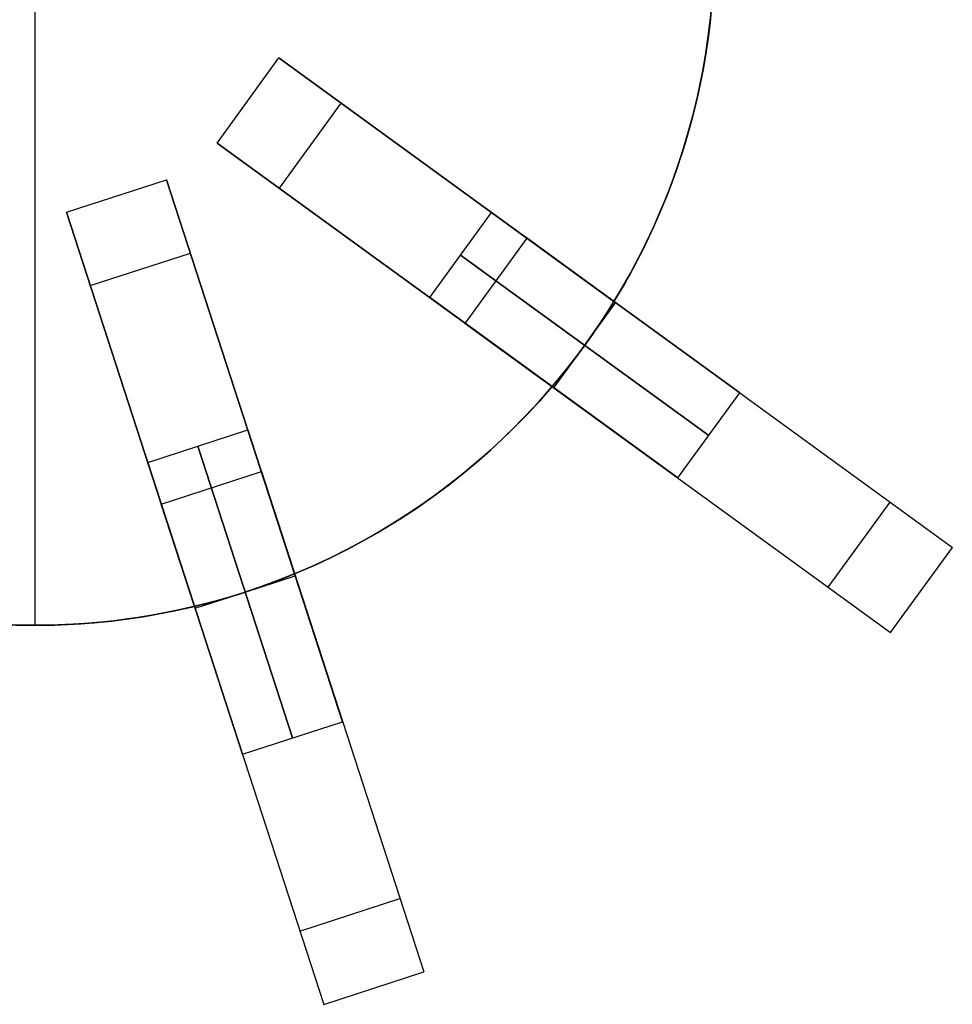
# Model space of a CAD drawing. Header units: centimetres. Extents: x 133.6 to 158.6, y -12.1 to 12.1.
# Tile 6 of 10: x 145.9 to 156.5, y -12.1 to -0.8. Entities that reach past the tile are written whole.
import ezdxf

# ---------------------------------------------------------------- set-up
doc = ezdxf.new("R2010")
doc.units = ezdxf.units.CM
doc.layers.add('Capa 04', color=7, linetype='Continuous')

msp = doc.modelspace()

# ---------------------------------------------------------------- linework, layer by layer
at = {"layer": 'Capa 04'}
for points in [[(146.074, -7.75), (146.074, 7.75)], [(146.074, -7.75), (146.074, 7.75)], [(146.074, -7.75), (146.074, 7.75)], [(146.074, -7.75), (146.074, 7.75)], [(152.678, -4.056), (152.801, -3.85), (152.916, -3.641), (153.025, -3.429), (153.126, -3.215), (153.22, -2.999), (153.308, -2.782), (153.388, -2.564), (153.461, -2.345), (153.527, -2.125), (153.586, -1.906), (153.639, -1.686), (153.684, -1.467), (153.723, -1.248), (153.755, -1.031), (153.781, -0.815), (153.801, -0.6)], [(152.678, -4.056), (152.801, -3.85), (152.916, -3.641), (153.025, -3.429), (153.126, -3.215), (153.22, -2.999), (153.308, -2.782), (153.388, -2.564), (153.461, -2.345), (153.527, -2.125), (153.586, -1.906), (153.639, -1.686), (153.684, -1.467), (153.723, -1.248), (153.755, -1.031), (153.781, -0.815), (153.801, -0.6)], [(153.801, -0.6), (153.781, -0.815), (153.755, -1.031), (153.723, -1.248), (153.684, -1.467), (153.639, -1.686), (153.586, -1.906), (153.527, -2.125), (153.461, -2.345), (153.388, -2.564), (153.308, -2.782), (153.22, -2.999), (153.126, -3.215), (153.025, -3.429), (152.916, -3.641), (152.801, -3.85), (152.678, -4.056)], [(153.801, -0.6), (153.781, -0.815), (153.755, -1.031), (153.723, -1.248), (153.684, -1.467), (153.639, -1.686), (153.586, -1.906), (153.527, -2.125), (153.461, -2.345), (153.388, -2.564), (153.308, -2.782), (153.22, -2.999), (153.126, -3.215), (153.025, -3.429), (152.916, -3.641), (152.801, -3.85), (152.678, -4.056)], [(153.793, -0.696), (153.775, -0.874), (153.753, -1.052), (153.726, -1.231), (153.695, -1.41), (153.659, -1.59), (153.619, -1.771), (153.575, -1.952), (153.525, -2.132), (153.471, -2.313), (153.412, -2.494), (153.349, -2.673), (153.28, -2.853), (153.207, -3.031), (153.129, -3.209), (153.046, -3.385), (152.959, -3.56), (152.866, -3.733), (152.769, -3.904), (152.667, -4.074), (152.561, -4.241), (152.45, -4.406), (152.335, -4.568), (152.215, -4.728), (152.091, -4.885), (151.963, -5.039), (151.831, -5.189), (151.694, -5.336), (151.554, -5.48), (151.411, -5.62), (151.264, -5.756), (151.113, -5.889), (150.959, -6.017), (150.802, -6.141), (150.643, -6.26), (150.48, -6.376), (150.315, -6.487), (150.148, -6.593), (149.979, -6.695), (149.807, -6.792), (149.634, -6.884), (149.459, -6.972), (149.283, -7.055), (149.106, -7.133), (148.927, -7.206), (148.748, -7.274), (148.568, -7.338), (148.388, -7.397), (148.207, -7.451), (148.026, -7.5), (147.845, -7.545), (147.665, -7.585), (147.485, -7.621), (147.305, -7.652), (147.126, -7.678), (146.948, -7.701), (146.771, -7.719), (146.595, -7.733), (146.42, -7.742), (146.246, -7.748), (146.074, -7.75), (145.902, -7.748), (145.729, -7.742)], [(145.729, -7.742), (145.902, -7.748), (146.074, -7.75), (146.246, -7.748), (146.42, -7.742), (146.595, -7.733), (146.771, -7.719), (146.948, -7.701), (147.126, -7.678), (147.305, -7.652), (147.485, -7.621), (147.665, -7.585), (147.845, -7.545), (148.026, -7.5), (148.207, -7.451), (148.388, -7.397), (148.568, -7.338), (148.748, -7.274), (148.927, -7.206), (149.106, -7.133), (149.283, -7.055), (149.459, -6.972), (149.634, -6.884), (149.807, -6.792), (149.979, -6.695), (150.148, -6.593), (150.315, -6.487), (150.48, -6.376), (150.643, -6.26), (150.802, -6.141), (150.959, -6.017), (151.113, -5.889), (151.264, -5.756), (151.411, -5.62), (151.554, -5.48), (151.694, -5.336), (151.831, -5.189), (151.963, -5.039), (152.091, -4.885), (152.215, -4.728), (152.335, -4.568), (152.45, -4.406), (152.561, -4.241), (152.667, -4.074), (152.769, -3.904), (152.866, -3.733), (152.959, -3.56), (153.046, -3.385), (153.129, -3.209), (153.207, -3.031), (153.28, -2.853), (153.349, -2.673), (153.412, -2.494), (153.471, -2.313), (153.525, -2.132), (153.575, -1.952), (153.619, -1.771), (153.659, -1.59), (153.695, -1.41), (153.726, -1.231), (153.753, -1.052), (153.775, -0.874), (153.793, -0.696)], [(148.149, -2.249), (148.854, -1.278)], [(148.149, -2.249), (148.854, -1.278)], [(148.149, -2.249), (148.854, -1.278)], [(148.149, -2.249), (148.854, -1.278)], [(148.149, -2.249), (148.854, -1.278)], [(148.149, -2.249), (148.854, -1.278)], [(148.854, -1.278), (152.678, -4.056)], [(152.678, -4.056), (148.854, -1.278)], [(148.86, -2.765), (149.565, -1.794)], [(148.86, -2.765), (149.565, -1.794)], [(148.149, -2.249), (151.973, -5.027)], [(151.973, -5.027), (148.149, -2.249)], [(146.431, -3.039), (147.572, -2.668)], [(146.431, -3.039), (147.572, -2.668)], [(146.431, -3.039), (147.572, -2.668)], [(146.431, -3.039), (147.572, -2.668)], [(146.431, -3.039), (147.572, -2.668)], [(146.431, -3.039), (147.572, -2.668)], [(147.572, -2.668), (149.033, -7.163)], [(149.033, -7.163), (147.572, -2.668)], [(146.431, -3.039), (147.891, -7.534)], [(147.891, -7.534), (146.431, -3.039)], [(150.576, -4.012), (151.281, -3.041)], [(150.576, -4.012), (151.281, -3.041)], [(151.281, -3.041), (154.113, -5.099)], [(154.113, -5.099), (151.281, -3.041)], [(150.98, -4.306), (151.686, -3.335)], [(150.98, -4.306), (151.686, -3.335)], [(150.98, -4.306), (151.686, -3.335)], [(151.686, -3.335), (152.678, -4.056)], [(152.678, -4.056), (151.686, -3.335)], [(151.686, -3.335), (156.54, -6.862)], [(146.702, -3.874), (147.844, -3.503)], [(146.702, -3.874), (147.844, -3.503)], [(150.928, -3.527), (153.76, -5.584)], [(153.76, -5.584), (150.928, -3.527)], [(150.576, -4.012), (153.407, -6.069)], [(153.407, -6.069), (150.576, -4.012)], [(151.992, -5.041), (152.697, -4.07)], [(151.992, -5.041), (152.697, -4.07)], [(151.992, -5.041), (152.697, -4.07)], [(151.992, -5.041), (152.697, -4.07)], [(152.678, -4.056), (152.599, -4.183), (152.516, -4.309), (152.432, -4.433), (152.344, -4.555)], [(152.678, -4.056), (152.599, -4.183), (152.516, -4.309), (152.432, -4.433), (152.344, -4.555)], [(152.344, -4.555), (152.432, -4.433), (152.516, -4.309), (152.599, -4.183), (152.678, -4.056)], [(152.344, -4.555), (152.432, -4.433), (152.516, -4.309), (152.599, -4.183), (152.678, -4.056)], [(152.344, -4.555), (152.697, -4.07)], [(152.344, -4.555), (152.697, -4.07)], [(152.344, -4.555), (152.697, -4.07)], [(152.344, -4.555), (152.697, -4.07)], [(152.697, -4.07), (152.678, -4.056)], [(152.697, -4.07), (152.678, -4.056)], [(152.678, -4.056), (152.697, -4.07)], [(152.678, -4.056), (152.697, -4.07)], [(150.98, -4.306), (151.973, -5.027)], [(151.973, -5.027), (150.98, -4.306)], [(150.98, -4.306), (155.834, -7.833)], [(152.344, -4.555), (152.255, -4.676), (152.163, -4.795), (152.069, -4.912), (151.973, -5.027)], [(152.344, -4.555), (152.255, -4.676), (152.163, -4.795), (152.069, -4.912), (151.973, -5.027)], [(151.973, -5.027), (152.069, -4.912), (152.163, -4.795), (152.255, -4.676), (152.344, -4.555)], [(151.973, -5.027), (152.069, -4.912), (152.163, -4.795), (152.255, -4.676), (152.344, -4.555)], [(151.992, -5.041), (152.344, -4.555)], [(151.992, -5.041), (152.344, -4.555)], [(151.992, -5.041), (152.344, -4.555)], [(151.992, -5.041), (152.344, -4.555)], [(149.033, -7.163), (149.238, -7.075), (149.442, -6.98), (149.644, -6.879), (149.844, -6.772), (150.041, -6.658), (150.236, -6.538), (150.427, -6.412), (150.616, -6.28), (150.801, -6.142), (150.982, -5.999), (151.158, -5.849), (151.331, -5.695), (151.499, -5.535), (151.662, -5.37), (151.82, -5.201), (151.973, -5.027)], [(149.033, -7.163), (149.238, -7.075), (149.442, -6.98), (149.644, -6.879), (149.844, -6.772), (150.041, -6.658), (150.236, -6.538), (150.427, -6.412), (150.616, -6.28), (150.801, -6.142), (150.982, -5.999), (151.158, -5.849), (151.331, -5.695), (151.499, -5.535), (151.662, -5.37), (151.82, -5.201), (151.973, -5.027)], [(151.973, -5.027), (151.82, -5.201), (151.662, -5.37), (151.499, -5.535), (151.331, -5.695), (151.158, -5.849), (150.982, -5.999), (150.801, -6.142), (150.616, -6.28), (150.427, -6.412), (150.236, -6.538), (150.041, -6.658), (149.844, -6.772), (149.644, -6.879), (149.442, -6.98), (149.238, -7.075), (149.033, -7.163)], [(151.973, -5.027), (151.82, -5.201), (151.662, -5.37), (151.499, -5.535), (151.331, -5.695), (151.158, -5.849), (150.982, -5.999), (150.801, -6.142), (150.616, -6.28), (150.427, -6.412), (150.236, -6.538), (150.041, -6.658), (149.844, -6.772), (149.644, -6.879), (149.442, -6.98), (149.238, -7.075), (149.033, -7.163)], [(151.992, -5.041), (151.973, -5.027)], [(151.992, -5.041), (151.973, -5.027)], [(151.973, -5.027), (151.992, -5.041)], [(151.973, -5.027), (151.992, -5.041)], [(153.407, -6.069), (154.113, -5.099)], [(153.407, -6.069), (154.113, -5.099)], [(147.358, -5.892), (148.499, -5.521)], [(147.358, -5.892), (148.499, -5.521)], [(148.499, -5.521), (149.581, -8.85)], [(149.581, -8.85), (148.499, -5.521)], [(147.928, -5.706), (149.01, -9.035)], [(149.01, -9.035), (147.928, -5.706)], [(147.358, -5.892), (148.439, -9.22)], [(148.439, -9.22), (147.358, -5.892)], [(147.512, -6.367), (148.654, -5.996)], [(147.512, -6.367), (148.654, -5.996)], [(147.512, -6.367), (148.654, -5.996)], [(148.654, -5.996), (149.033, -7.163)], [(149.033, -7.163), (148.654, -5.996)], [(148.654, -5.996), (150.508, -11.703)], [(147.512, -6.367), (147.891, -7.534)], [(147.891, -7.534), (147.512, -6.367)], [(147.512, -6.367), (149.366, -12.074)], [(155.124, -7.316), (155.829, -6.345)], [(155.124, -7.316), (155.829, -6.345)], [(155.834, -7.833), (156.54, -6.862)], [(155.834, -7.833), (156.54, -6.862)], [(155.834, -7.833), (156.54, -6.862)], [(147.899, -7.556), (149.04, -7.185)], [(147.899, -7.556), (149.04, -7.185)], [(147.899, -7.556), (149.04, -7.185)], [(147.899, -7.556), (149.04, -7.185)], [(149.033, -7.163), (148.892, -7.219), (148.752, -7.273), (148.611, -7.323), (148.469, -7.371)], [(149.033, -7.163), (148.892, -7.219), (148.752, -7.273), (148.611, -7.323), (148.469, -7.371)], [(148.469, -7.371), (148.611, -7.323), (148.752, -7.273), (148.892, -7.219), (149.033, -7.163)], [(148.469, -7.371), (148.611, -7.323), (148.752, -7.273), (148.892, -7.219), (149.033, -7.163)], [(148.469, -7.371), (149.04, -7.185)], [(148.469, -7.371), (149.04, -7.185)], [(148.469, -7.371), (149.04, -7.185)], [(148.469, -7.371), (149.04, -7.185)], [(149.04, -7.185), (149.033, -7.163)], [(149.04, -7.185), (149.033, -7.163)], [(149.033, -7.163), (149.04, -7.185)], [(149.033, -7.163), (149.04, -7.185)], [(148.469, -7.371), (148.325, -7.416), (148.18, -7.458), (148.036, -7.498), (147.891, -7.534)], [(148.469, -7.371), (148.325, -7.416), (148.18, -7.458), (148.036, -7.498), (147.891, -7.534)], [(147.891, -7.534), (148.036, -7.498), (148.18, -7.458), (148.325, -7.416), (148.469, -7.371)], [(147.891, -7.534), (148.036, -7.498), (148.18, -7.458), (148.325, -7.416), (148.469, -7.371)], [(147.899, -7.556), (148.469, -7.371)], [(147.899, -7.556), (148.469, -7.371)], [(147.899, -7.556), (148.469, -7.371)], [(147.899, -7.556), (148.469, -7.371)], [(144.257, -7.534), (144.489, -7.586), (144.72, -7.631), (144.95, -7.668), (145.178, -7.698), (145.405, -7.721), (145.63, -7.737), (145.854, -7.747), (146.074, -7.75), (146.295, -7.747), (146.518, -7.737), (146.744, -7.721), (146.971, -7.698), (147.199, -7.668), (147.429, -7.631), (147.66, -7.586), (147.891, -7.534)], [(144.257, -7.534), (144.489, -7.586), (144.72, -7.631), (144.95, -7.668), (145.178, -7.698), (145.405, -7.721), (145.63, -7.737), (145.854, -7.747), (146.074, -7.75), (146.295, -7.747), (146.518, -7.737), (146.744, -7.721), (146.971, -7.698), (147.199, -7.668), (147.429, -7.631), (147.66, -7.586), (147.891, -7.534)], [(147.891, -7.534), (147.66, -7.586), (147.429, -7.631), (147.199, -7.668), (146.971, -7.698), (146.744, -7.721), (146.518, -7.737), (146.295, -7.747), (146.074, -7.75), (145.854, -7.747), (145.63, -7.737), (145.405, -7.721), (145.178, -7.698), (144.95, -7.668), (144.72, -7.631), (144.489, -7.586), (144.257, -7.534)], [(147.891, -7.534), (147.66, -7.586), (147.429, -7.631), (147.199, -7.668), (146.971, -7.698), (146.744, -7.721), (146.518, -7.737), (146.295, -7.747), (146.074, -7.75), (145.854, -7.747), (145.63, -7.737), (145.405, -7.721), (145.178, -7.698), (144.95, -7.668), (144.72, -7.631), (144.489, -7.586), (144.257, -7.534)], [(147.899, -7.556), (147.891, -7.534)], [(147.899, -7.556), (147.891, -7.534)], [(147.891, -7.534), (147.899, -7.556)], [(147.891, -7.534), (147.899, -7.556)], [(148.439, -9.22), (149.581, -8.85)], [(148.439, -9.22), (149.581, -8.85)], [(149.095, -11.238), (150.236, -10.867)], [(149.095, -11.238), (150.236, -10.867)], [(149.366, -12.074), (150.508, -11.703)], [(149.366, -12.074), (150.508, -11.703)], [(149.366, -12.074), (150.508, -11.703)]]:
    msp.add_lwpolyline(points, dxfattribs=at)
at = {"layer": 'Capa 04', "extrusion": (1, 0, 0)}
for points in [[(-1.278, -237.099), (-1.278, -231.299)], [(-1.278, -188.899), (-1.278, -183.099)], [(-1.763, -237.099), (-1.763, -231.299)], [(-1.763, -188.899), (-1.763, -183.099)], [(-2.249, -237.099), (-2.249, -231.299)], [(-2.249, -188.899), (-2.249, -183.099)], [(-2.668, -237.099), (-2.668, -231.299)], [(-2.668, -188.899), (-2.668, -183.099)], [(-2.853, -237.099), (-2.853, -231.299)], [(-2.853, -188.899), (-2.853, -183.099)], [(-3.039, -237.099), (-3.039, -231.299)], [(-3.039, -188.899), (-3.039, -183.099)], [(-3.335, -230.099), (-3.335, -190.099)], [(-3.821, -230.099), (-3.821, -190.099)], [(-4.07, -231.299), (-4.07, -230.099)], [(-4.07, -190.099), (-4.07, -188.899)], [(-4.07, -180.099), (-4.07, -188.899)], [(-4.07, -190.099), (-4.07, -230.099)], [(-4.07, -231.299), (-4.07, -240.099)], [(-4.306, -230.099), (-4.306, -190.099)], [(-4.555, -231.299), (-4.555, -230.099)], [(-4.555, -190.099), (-4.555, -188.899)], [(-5.041, -231.299), (-5.041, -230.099)], [(-5.041, -190.099), (-5.041, -188.899)], [(-5.041, -180.099), (-5.041, -188.899)], [(-5.041, -190.099), (-5.041, -230.099)], [(-5.041, -231.299), (-5.041, -240.099)], [(-5.996, -230.099), (-5.996, -190.099)], [(-6.182, -230.099), (-6.182, -190.099)], [(-6.367, -230.099), (-6.367, -190.099)], [(-6.862, -183.099), (-6.862, -230.099), (-6.862, -237.099)], [(-7.185, -231.299), (-7.185, -230.099)], [(-7.185, -190.099), (-7.185, -188.899)], [(-7.185, -180.099), (-7.185, -188.899)], [(-7.185, -190.099), (-7.185, -230.099)], [(-7.185, -231.299), (-7.185, -240.099)], [(-7.371, -231.299), (-7.371, -230.099)], [(-7.371, -190.099), (-7.371, -188.899)], [(-7.347, -183.099), (-7.347, -230.099), (-7.347, -237.099)], [(-7.556, -231.299), (-7.556, -230.099)], [(-7.556, -190.099), (-7.556, -188.899)], [(-7.556, -180.099), (-7.556, -188.899)], [(-7.556, -190.099), (-7.556, -230.099)], [(-7.556, -231.299), (-7.556, -240.099)], [(-7.75, -230.099), (-7.75, -231.299)], [(-7.75, -190.099), (-7.75, -188.899)], [(-7.833, -183.099), (-7.833, -230.099), (-7.833, -237.099)], [(-11.703, -183.099), (-11.703, -230.099), (-11.703, -237.099)], [(-11.888, -183.099), (-11.888, -230.099), (-11.888, -237.099)], [(-12.074, -183.099), (-12.074, -230.099), (-12.074, -237.099)]]:
    msp.add_lwpolyline(points, dxfattribs=at)
at = {"layer": 'Capa 04', "extrusion": (0.587785, 0.809017, 9.76789e-15)}
msp.add_lwpolyline([(-121.177, -183.099), (-121.177, -183.032), (-121.18, -182.965), (-121.183, -182.898), (-121.189, -182.829), (-121.196, -182.761), (-121.204, -182.692), (-121.215, -182.623), (-121.227, -182.553), (-121.24, -182.483), (-121.256, -182.413), (-121.273, -182.343), (-121.292, -182.273), (-121.313, -182.204), (-121.336, -182.134), (-121.361, -182.064), (-121.387, -181.995), (-121.416, -181.926), (-121.446, -181.857), (-121.478, -181.789), (-121.512, -181.721), (-121.548, -181.654), (-121.585, -181.588), (-121.624, -181.522), (-121.666, -181.457), (-121.709, -181.393), (-121.753, -181.331), (-121.8, -181.269), (-121.848, -181.208), (-121.897, -181.149), (-121.948, -181.09), (-122.001, -181.033), (-122.055, -180.978), (-122.111, -180.923), (-122.168, -180.871), (-122.226, -180.82), (-122.286, -180.77), (-122.346, -180.722), (-122.408, -180.676), (-122.471, -180.631), (-122.535, -180.588), (-122.6, -180.547), (-122.665, -180.507), (-122.732, -180.47), (-122.799, -180.434), (-122.866, -180.4), (-122.935, -180.368), (-123.003, -180.338), (-123.072, -180.31), (-123.142, -180.283), (-123.211, -180.258), (-123.281, -180.236), (-123.351, -180.215), (-123.421, -180.196), (-123.491, -180.178), (-123.561, -180.163), (-123.631, -180.149), (-123.7, -180.137), (-123.77, -180.127), (-123.839, -180.118), (-123.907, -180.111), (-123.975, -180.106), (-124.043, -180.102), (-124.11, -180.1), (-124.177, -180.099)], dxfattribs=at)
at = {"layer": 'Capa 04', "extrusion": (0.587785, 0.809017, -4.74589e-15)}
msp.add_lwpolyline([(-124.177, -240.099), (-124.11, -240.098), (-124.043, -240.096), (-123.975, -240.092), (-123.907, -240.087), (-123.839, -240.08), (-123.77, -240.071), (-123.7, -240.061), (-123.631, -240.049), (-123.561, -240.035), (-123.491, -240.02), (-123.421, -240.002), (-123.351, -239.983), (-123.281, -239.962), (-123.211, -239.939), (-123.142, -239.915), (-123.072, -239.888), (-123.003, -239.86), (-122.935, -239.83), (-122.866, -239.798), (-122.799, -239.764), (-122.732, -239.728), (-122.665, -239.69), (-122.6, -239.651), (-122.535, -239.61), (-122.471, -239.567), (-122.408, -239.522), (-122.346, -239.476), (-122.286, -239.428), (-122.226, -239.378), (-122.168, -239.327), (-122.111, -239.274), (-122.055, -239.22), (-122.001, -239.165), (-121.948, -239.108), (-121.897, -239.049), (-121.848, -238.99), (-121.8, -238.929), (-121.753, -238.867), (-121.709, -238.804), (-121.666, -238.741), (-121.624, -238.676), (-121.585, -238.61), (-121.548, -238.544), (-121.512, -238.477), (-121.478, -238.409), (-121.446, -238.341), (-121.416, -238.272), (-121.387, -238.203), (-121.361, -238.134), (-121.336, -238.064), (-121.313, -237.994), (-121.292, -237.924), (-121.273, -237.854), (-121.256, -237.784), (-121.24, -237.715), (-121.227, -237.645), (-121.215, -237.575), (-121.204, -237.506), (-121.196, -237.437), (-121.189, -237.369), (-121.183, -237.3), (-121.18, -237.233), (-121.177, -237.166), (-121.177, -237.099)], dxfattribs=at)
at = {"layer": 'Capa 04', "extrusion": (0.587785, 0.809017, -5.54559e-15)}
msp.add_lwpolyline([(-121.177, -183.099), (-121.177, -183.032), (-121.18, -182.965), (-121.183, -182.898), (-121.189, -182.829), (-121.196, -182.761), (-121.204, -182.692), (-121.215, -182.623), (-121.227, -182.553), (-121.24, -182.483), (-121.256, -182.413), (-121.273, -182.343), (-121.292, -182.273), (-121.313, -182.204), (-121.336, -182.134), (-121.361, -182.064), (-121.387, -181.995), (-121.416, -181.926), (-121.446, -181.857), (-121.478, -181.789), (-121.512, -181.721), (-121.548, -181.654), (-121.585, -181.588), (-121.624, -181.522), (-121.666, -181.457), (-121.709, -181.393), (-121.753, -181.331), (-121.8, -181.269), (-121.848, -181.208), (-121.897, -181.149), (-121.948, -181.09), (-122.001, -181.033), (-122.055, -180.978), (-122.111, -180.923), (-122.168, -180.871), (-122.226, -180.82), (-122.286, -180.77), (-122.346, -180.722), (-122.408, -180.676), (-122.471, -180.631), (-122.535, -180.588), (-122.6, -180.547), (-122.665, -180.507), (-122.732, -180.47), (-122.799, -180.434), (-122.866, -180.4), (-122.935, -180.368), (-123.003, -180.338), (-123.072, -180.31), (-123.142, -180.283), (-123.211, -180.258), (-123.281, -180.236), (-123.351, -180.215), (-123.421, -180.196), (-123.491, -180.178), (-123.561, -180.163), (-123.631, -180.149), (-123.7, -180.137), (-123.77, -180.127), (-123.839, -180.118), (-123.907, -180.111), (-123.975, -180.106), (-124.043, -180.102), (-124.11, -180.1), (-124.177, -180.099)], dxfattribs=at)
at = {"layer": 'Capa 04', "extrusion": (0.587785, 0.809017, -4.48118e-15)}
msp.add_lwpolyline([(-124.177, -240.099), (-124.11, -240.098), (-124.043, -240.096), (-123.975, -240.092), (-123.907, -240.087), (-123.839, -240.08), (-123.77, -240.071), (-123.7, -240.061), (-123.631, -240.049), (-123.561, -240.035), (-123.491, -240.02), (-123.421, -240.002), (-123.351, -239.983), (-123.281, -239.962), (-123.211, -239.939), (-123.142, -239.915), (-123.072, -239.888), (-123.003, -239.86), (-122.935, -239.83), (-122.866, -239.798), (-122.799, -239.764), (-122.732, -239.728), (-122.665, -239.69), (-122.6, -239.651), (-122.535, -239.61), (-122.471, -239.567), (-122.408, -239.522), (-122.346, -239.476), (-122.286, -239.428), (-122.226, -239.378), (-122.168, -239.327), (-122.111, -239.274), (-122.055, -239.22), (-122.001, -239.165), (-121.948, -239.108), (-121.897, -239.049), (-121.848, -238.99), (-121.8, -238.929), (-121.753, -238.867), (-121.709, -238.804), (-121.666, -238.741), (-121.624, -238.676), (-121.585, -238.61), (-121.548, -238.544), (-121.512, -238.477), (-121.478, -238.409), (-121.446, -238.341), (-121.416, -238.272), (-121.387, -238.203), (-121.361, -238.134), (-121.336, -238.064), (-121.313, -237.994), (-121.292, -237.924), (-121.273, -237.854), (-121.256, -237.784), (-121.24, -237.715), (-121.227, -237.645), (-121.215, -237.575), (-121.204, -237.506), (-121.196, -237.437), (-121.189, -237.369), (-121.183, -237.3), (-121.18, -237.233), (-121.177, -237.166), (-121.177, -237.099)], dxfattribs=at)
at = {"layer": 'Capa 04', "extrusion": (0.587785, 0.809017, 6.17116e-15)}
msp.add_lwpolyline([(-121.177, -183.099), (-121.177, -183.032), (-121.18, -182.965), (-121.183, -182.898), (-121.189, -182.829), (-121.196, -182.761), (-121.204, -182.692), (-121.215, -182.623), (-121.227, -182.553), (-121.24, -182.483), (-121.256, -182.413), (-121.273, -182.343), (-121.292, -182.273), (-121.313, -182.204), (-121.336, -182.134), (-121.361, -182.064), (-121.387, -181.995), (-121.416, -181.926), (-121.446, -181.857), (-121.478, -181.789), (-121.512, -181.721), (-121.548, -181.654), (-121.585, -181.588), (-121.624, -181.522), (-121.666, -181.457), (-121.709, -181.393), (-121.753, -181.331), (-121.8, -181.269), (-121.848, -181.208), (-121.897, -181.149), (-121.948, -181.09), (-122.001, -181.033), (-122.055, -180.978), (-122.111, -180.923), (-122.168, -180.871), (-122.226, -180.82), (-122.286, -180.77), (-122.346, -180.722), (-122.408, -180.676), (-122.471, -180.631), (-122.535, -180.588), (-122.6, -180.547), (-122.665, -180.507), (-122.732, -180.47), (-122.799, -180.434), (-122.866, -180.4), (-122.935, -180.368), (-123.003, -180.338), (-123.072, -180.31), (-123.142, -180.283), (-123.211, -180.258), (-123.281, -180.236), (-123.351, -180.215), (-123.421, -180.196), (-123.491, -180.178), (-123.561, -180.163), (-123.631, -180.149), (-123.7, -180.137), (-123.77, -180.127), (-123.839, -180.118), (-123.907, -180.111), (-123.975, -180.106), (-124.043, -180.102), (-124.11, -180.1), (-124.177, -180.099)], dxfattribs=at)
at = {"layer": 'Capa 04', "extrusion": (0.587785, 0.809017, -3.89361e-15)}
msp.add_lwpolyline([(-124.177, -240.099), (-124.11, -240.098), (-124.043, -240.096), (-123.975, -240.092), (-123.907, -240.087), (-123.839, -240.08), (-123.77, -240.071), (-123.7, -240.061), (-123.631, -240.049), (-123.561, -240.035), (-123.491, -240.02), (-123.421, -240.002), (-123.351, -239.983), (-123.281, -239.962), (-123.211, -239.939), (-123.142, -239.915), (-123.072, -239.888), (-123.003, -239.86), (-122.935, -239.83), (-122.866, -239.798), (-122.799, -239.764), (-122.732, -239.728), (-122.665, -239.69), (-122.6, -239.651), (-122.535, -239.61), (-122.471, -239.567), (-122.408, -239.522), (-122.346, -239.476), (-122.286, -239.428), (-122.226, -239.378), (-122.168, -239.327), (-122.111, -239.274), (-122.055, -239.22), (-122.001, -239.165), (-121.948, -239.108), (-121.897, -239.049), (-121.848, -238.99), (-121.8, -238.929), (-121.753, -238.867), (-121.709, -238.804), (-121.666, -238.741), (-121.624, -238.676), (-121.585, -238.61), (-121.548, -238.544), (-121.512, -238.477), (-121.478, -238.409), (-121.446, -238.341), (-121.416, -238.272), (-121.387, -238.203), (-121.361, -238.134), (-121.336, -238.064), (-121.313, -237.994), (-121.292, -237.924), (-121.273, -237.854), (-121.256, -237.784), (-121.24, -237.715), (-121.227, -237.645), (-121.215, -237.575), (-121.204, -237.506), (-121.196, -237.437), (-121.189, -237.369), (-121.183, -237.3), (-121.18, -237.233), (-121.177, -237.166), (-121.177, -237.099)], dxfattribs=at)
at = {"layer": 'Capa 04', "extrusion": (0.951057, 0.309017, -3.39589e-15)}
msp.add_lwpolyline([(-48.139, -183.099), (-48.14, -183.032), (-48.142, -182.965), (-48.146, -182.898), (-48.152, -182.829), (-48.159, -182.761), (-48.167, -182.692), (-48.178, -182.623), (-48.19, -182.553), (-48.203, -182.483), (-48.219, -182.413), (-48.236, -182.343), (-48.255, -182.273), (-48.276, -182.204), (-48.299, -182.134), (-48.324, -182.064), (-48.35, -181.995), (-48.378, -181.926), (-48.409, -181.857), (-48.441, -181.789), (-48.475, -181.721), (-48.51, -181.654), (-48.548, -181.588), (-48.587, -181.522), (-48.628, -181.457), (-48.671, -181.393), (-48.716, -181.331), (-48.762, -181.269), (-48.81, -181.208), (-48.86, -181.149), (-48.911, -181.09), (-48.964, -181.033), (-49.018, -180.978), (-49.074, -180.923), (-49.131, -180.871), (-49.189, -180.82), (-49.249, -180.77), (-49.309, -180.722), (-49.371, -180.676), (-49.434, -180.631), (-49.498, -180.588), (-49.563, -180.547), (-49.628, -180.507), (-49.695, -180.47), (-49.762, -180.434), (-49.829, -180.4), (-49.897, -180.368), (-49.966, -180.338), (-50.035, -180.31), (-50.105, -180.283), (-50.174, -180.258), (-50.244, -180.236), (-50.314, -180.215), (-50.384, -180.196), (-50.454, -180.178), (-50.524, -180.163), (-50.594, -180.149), (-50.663, -180.137), (-50.732, -180.127), (-50.801, -180.118), (-50.87, -180.111), (-50.938, -180.106), (-51.006, -180.102), (-51.073, -180.1), (-51.139, -180.099)], dxfattribs=at)
at = {"layer": 'Capa 04', "extrusion": (0.951057, 0.309017, -2.02021e-14)}
msp.add_lwpolyline([(-51.139, -240.099), (-51.073, -240.098), (-51.006, -240.096), (-50.938, -240.092), (-50.87, -240.087), (-50.801, -240.08), (-50.732, -240.071), (-50.663, -240.061), (-50.594, -240.049), (-50.524, -240.035), (-50.454, -240.02), (-50.384, -240.002), (-50.314, -239.983), (-50.244, -239.962), (-50.174, -239.939), (-50.105, -239.915), (-50.035, -239.888), (-49.966, -239.86), (-49.897, -239.83), (-49.829, -239.798), (-49.762, -239.764), (-49.695, -239.728), (-49.628, -239.69), (-49.563, -239.651), (-49.498, -239.61), (-49.434, -239.567), (-49.371, -239.522), (-49.309, -239.476), (-49.249, -239.428), (-49.189, -239.378), (-49.131, -239.327), (-49.074, -239.274), (-49.018, -239.22), (-48.964, -239.165), (-48.911, -239.108), (-48.86, -239.049), (-48.81, -238.99), (-48.762, -238.929), (-48.716, -238.867), (-48.671, -238.804), (-48.628, -238.741), (-48.587, -238.676), (-48.548, -238.61), (-48.51, -238.544), (-48.475, -238.477), (-48.441, -238.409), (-48.409, -238.341), (-48.378, -238.272), (-48.35, -238.203), (-48.324, -238.134), (-48.299, -238.064), (-48.276, -237.994), (-48.255, -237.924), (-48.236, -237.854), (-48.219, -237.784), (-48.203, -237.715), (-48.19, -237.645), (-48.178, -237.575), (-48.167, -237.506), (-48.159, -237.437), (-48.152, -237.369), (-48.146, -237.3), (-48.142, -237.233), (-48.14, -237.166), (-48.139, -237.099)], dxfattribs=at)
at = {"layer": 'Capa 04', "extrusion": (0.951057, 0.309017, 2.40937e-15)}
msp.add_lwpolyline([(-48.139, -183.099), (-48.14, -183.032), (-48.142, -182.965), (-48.146, -182.898), (-48.152, -182.829), (-48.159, -182.761), (-48.167, -182.692), (-48.178, -182.623), (-48.19, -182.553), (-48.203, -182.483), (-48.219, -182.413), (-48.236, -182.343), (-48.255, -182.273), (-48.276, -182.204), (-48.299, -182.134), (-48.324, -182.064), (-48.35, -181.995), (-48.378, -181.926), (-48.409, -181.857), (-48.441, -181.789), (-48.475, -181.721), (-48.51, -181.654), (-48.548, -181.588), (-48.587, -181.522), (-48.628, -181.457), (-48.671, -181.393), (-48.716, -181.331), (-48.762, -181.269), (-48.81, -181.208), (-48.86, -181.149), (-48.911, -181.09), (-48.964, -181.033), (-49.018, -180.978), (-49.074, -180.923), (-49.131, -180.871), (-49.189, -180.82), (-49.249, -180.77), (-49.309, -180.722), (-49.371, -180.676), (-49.434, -180.631), (-49.498, -180.588), (-49.563, -180.547), (-49.628, -180.507), (-49.695, -180.47), (-49.762, -180.434), (-49.829, -180.4), (-49.897, -180.368), (-49.966, -180.338), (-50.035, -180.31), (-50.105, -180.283), (-50.174, -180.258), (-50.244, -180.236), (-50.314, -180.215), (-50.384, -180.196), (-50.454, -180.178), (-50.524, -180.163), (-50.594, -180.149), (-50.663, -180.137), (-50.732, -180.127), (-50.801, -180.118), (-50.87, -180.111), (-50.938, -180.106), (-51.006, -180.102), (-51.073, -180.1), (-51.139, -180.099)], dxfattribs=at)
at = {"layer": 'Capa 04', "extrusion": (0.951057, 0.309017, 2.20413e-15)}
msp.add_lwpolyline([(-51.139, -240.099), (-51.073, -240.098), (-51.006, -240.096), (-50.938, -240.092), (-50.87, -240.087), (-50.801, -240.08), (-50.732, -240.071), (-50.663, -240.061), (-50.594, -240.049), (-50.524, -240.035), (-50.454, -240.02), (-50.384, -240.002), (-50.314, -239.983), (-50.244, -239.962), (-50.174, -239.939), (-50.105, -239.915), (-50.035, -239.888), (-49.966, -239.86), (-49.897, -239.83), (-49.829, -239.798), (-49.762, -239.764), (-49.695, -239.728), (-49.628, -239.69), (-49.563, -239.651), (-49.498, -239.61), (-49.434, -239.567), (-49.371, -239.522), (-49.309, -239.476), (-49.249, -239.428), (-49.189, -239.378), (-49.131, -239.327), (-49.074, -239.274), (-49.018, -239.22), (-48.964, -239.165), (-48.911, -239.108), (-48.86, -239.049), (-48.81, -238.99), (-48.762, -238.929), (-48.716, -238.867), (-48.671, -238.804), (-48.628, -238.741), (-48.587, -238.676), (-48.548, -238.61), (-48.51, -238.544), (-48.475, -238.477), (-48.441, -238.409), (-48.409, -238.341), (-48.378, -238.272), (-48.35, -238.203), (-48.324, -238.134), (-48.299, -238.064), (-48.276, -237.994), (-48.255, -237.924), (-48.236, -237.854), (-48.219, -237.784), (-48.203, -237.715), (-48.19, -237.645), (-48.178, -237.575), (-48.167, -237.506), (-48.159, -237.437), (-48.152, -237.369), (-48.146, -237.3), (-48.142, -237.233), (-48.14, -237.166), (-48.139, -237.099)], dxfattribs=at)
at = {"layer": 'Capa 04', "extrusion": (0.951057, 0.309017, 1.85719e-15)}
msp.add_lwpolyline([(-48.139, -183.099), (-48.14, -183.032), (-48.142, -182.965), (-48.146, -182.898), (-48.152, -182.829), (-48.159, -182.761), (-48.167, -182.692), (-48.178, -182.623), (-48.19, -182.553), (-48.203, -182.483), (-48.219, -182.413), (-48.236, -182.343), (-48.255, -182.273), (-48.276, -182.204), (-48.299, -182.134), (-48.324, -182.064), (-48.35, -181.995), (-48.378, -181.926), (-48.409, -181.857), (-48.441, -181.789), (-48.475, -181.721), (-48.51, -181.654), (-48.548, -181.588), (-48.587, -181.522), (-48.628, -181.457), (-48.671, -181.393), (-48.716, -181.331), (-48.762, -181.269), (-48.81, -181.208), (-48.86, -181.149), (-48.911, -181.09), (-48.964, -181.033), (-49.018, -180.978), (-49.074, -180.923), (-49.131, -180.871), (-49.189, -180.82), (-49.249, -180.77), (-49.309, -180.722), (-49.371, -180.676), (-49.434, -180.631), (-49.498, -180.588), (-49.563, -180.547), (-49.628, -180.507), (-49.695, -180.47), (-49.762, -180.434), (-49.829, -180.4), (-49.897, -180.368), (-49.966, -180.338), (-50.035, -180.31), (-50.105, -180.283), (-50.174, -180.258), (-50.244, -180.236), (-50.314, -180.215), (-50.384, -180.196), (-50.454, -180.178), (-50.524, -180.163), (-50.594, -180.149), (-50.663, -180.137), (-50.732, -180.127), (-50.801, -180.118), (-50.87, -180.111), (-50.938, -180.106), (-51.006, -180.102), (-51.073, -180.1), (-51.139, -180.099)], dxfattribs=at)
at = {"layer": 'Capa 04', "extrusion": (0.951057, 0.309017, 2.989e-15)}
msp.add_lwpolyline([(-51.139, -240.099), (-51.073, -240.098), (-51.006, -240.096), (-50.938, -240.092), (-50.87, -240.087), (-50.801, -240.08), (-50.732, -240.071), (-50.663, -240.061), (-50.594, -240.049), (-50.524, -240.035), (-50.454, -240.02), (-50.384, -240.002), (-50.314, -239.983), (-50.244, -239.962), (-50.174, -239.939), (-50.105, -239.915), (-50.035, -239.888), (-49.966, -239.86), (-49.897, -239.83), (-49.829, -239.798), (-49.762, -239.764), (-49.695, -239.728), (-49.628, -239.69), (-49.563, -239.651), (-49.498, -239.61), (-49.434, -239.567), (-49.371, -239.522), (-49.309, -239.476), (-49.249, -239.428), (-49.189, -239.378), (-49.131, -239.327), (-49.074, -239.274), (-49.018, -239.22), (-48.964, -239.165), (-48.911, -239.108), (-48.86, -239.049), (-48.81, -238.99), (-48.762, -238.929), (-48.716, -238.867), (-48.671, -238.804), (-48.628, -238.741), (-48.587, -238.676), (-48.548, -238.61), (-48.51, -238.544), (-48.475, -238.477), (-48.441, -238.409), (-48.409, -238.341), (-48.378, -238.272), (-48.35, -238.203), (-48.324, -238.134), (-48.299, -238.064), (-48.276, -237.994), (-48.255, -237.924), (-48.236, -237.854), (-48.219, -237.784), (-48.203, -237.715), (-48.19, -237.645), (-48.178, -237.575), (-48.167, -237.506), (-48.159, -237.437), (-48.152, -237.369), (-48.146, -237.3), (-48.142, -237.233), (-48.14, -237.166), (-48.139, -237.099)], dxfattribs=at)
at = {"layer": 'Capa 04'}
for points in [[(152.344, -4.555), (152.344, -4.555)], [(152.344, -4.555), (152.344, -4.555)], [(148.469, -7.371), (148.469, -7.371)], [(148.469, -7.371), (148.469, -7.371)]]:
    msp.add_lwpolyline(points, close=True, dxfattribs=at)
at = {"layer": 'Capa 04', "extrusion": (0.587785, 0.809017, -6.38229e-15)}
msp.add_lwpolyline([(-127.677, -180.099), (-127.743, -180.1), (-127.81, -180.102), (-127.878, -180.106), (-127.946, -180.111), (-128.015, -180.118), (-128.084, -180.127), (-128.153, -180.137), (-128.223, -180.149), (-128.292, -180.163), (-128.362, -180.178), (-128.432, -180.196), (-128.502, -180.215), (-128.572, -180.236), (-128.642, -180.258), (-128.712, -180.283), (-128.781, -180.31), (-128.85, -180.338), (-128.919, -180.368), (-128.987, -180.4), (-129.055, -180.434), (-129.122, -180.47), (-129.188, -180.507), (-129.254, -180.547), (-129.318, -180.588), (-129.382, -180.631), (-129.445, -180.676), (-129.507, -180.722), (-129.568, -180.77), (-129.627, -180.82), (-129.685, -180.871), (-129.742, -180.923), (-129.798, -180.978), (-129.852, -181.033), (-129.905, -181.09), (-129.956, -181.149), (-130.006, -181.208), (-130.054, -181.269), (-130.1, -181.331), (-130.145, -181.393), (-130.188, -181.457), (-130.229, -181.522), (-130.268, -181.588), (-130.306, -181.654), (-130.341, -181.721), (-130.375, -181.789), (-130.407, -181.857), (-130.438, -181.926), (-130.466, -181.995), (-130.492, -182.064), (-130.517, -182.134), (-130.54, -182.204), (-130.561, -182.273), (-130.58, -182.343), (-130.597, -182.413), (-130.613, -182.483), (-130.627, -182.553), (-130.639, -182.623), (-130.649, -182.692), (-130.658, -182.761), (-130.665, -182.829), (-130.67, -182.898), (-130.674, -182.965), (-130.676, -183.032), (-130.677, -183.099)], dxfattribs=at)
at = {"layer": 'Capa 04', "extrusion": (0.587785, 0.809017, 6.37732e-15)}
msp.add_lwpolyline([(-130.677, -237.099), (-130.676, -237.166), (-130.674, -237.233), (-130.67, -237.3), (-130.665, -237.369), (-130.658, -237.437), (-130.649, -237.506), (-130.639, -237.575), (-130.627, -237.645), (-130.613, -237.715), (-130.597, -237.784), (-130.58, -237.854), (-130.561, -237.924), (-130.54, -237.994), (-130.517, -238.064), (-130.492, -238.134), (-130.466, -238.203), (-130.438, -238.272), (-130.407, -238.341), (-130.375, -238.409), (-130.341, -238.477), (-130.306, -238.544), (-130.268, -238.61), (-130.229, -238.676), (-130.188, -238.741), (-130.145, -238.804), (-130.1, -238.867), (-130.054, -238.929), (-130.006, -238.99), (-129.956, -239.049), (-129.905, -239.108), (-129.852, -239.165), (-129.798, -239.22), (-129.742, -239.274), (-129.685, -239.327), (-129.627, -239.378), (-129.568, -239.428), (-129.507, -239.476), (-129.445, -239.522), (-129.382, -239.567), (-129.318, -239.61), (-129.254, -239.651), (-129.188, -239.69), (-129.122, -239.728), (-129.055, -239.764), (-128.987, -239.798), (-128.919, -239.83), (-128.85, -239.86), (-128.781, -239.888), (-128.712, -239.915), (-128.642, -239.939), (-128.572, -239.962), (-128.502, -239.983), (-128.432, -240.002), (-128.362, -240.02), (-128.292, -240.035), (-128.223, -240.049), (-128.153, -240.061), (-128.084, -240.071), (-128.015, -240.08), (-127.946, -240.087), (-127.878, -240.092), (-127.81, -240.096), (-127.743, -240.098), (-127.677, -240.099)], dxfattribs=at)
at = {"layer": 'Capa 04', "extrusion": (0.587785, 0.809017, -1.84952e-15)}
msp.add_lwpolyline([(-127.677, -180.099), (-127.743, -180.1), (-127.81, -180.102), (-127.878, -180.106), (-127.946, -180.111), (-128.015, -180.118), (-128.084, -180.127), (-128.153, -180.137), (-128.223, -180.149), (-128.292, -180.163), (-128.362, -180.178), (-128.432, -180.196), (-128.502, -180.215), (-128.572, -180.236), (-128.642, -180.258), (-128.712, -180.283), (-128.781, -180.31), (-128.85, -180.338), (-128.919, -180.368), (-128.987, -180.4), (-129.055, -180.434), (-129.122, -180.47), (-129.188, -180.507), (-129.254, -180.547), (-129.318, -180.588), (-129.382, -180.631), (-129.445, -180.676), (-129.507, -180.722), (-129.568, -180.77), (-129.627, -180.82), (-129.685, -180.871), (-129.742, -180.923), (-129.798, -180.978), (-129.852, -181.033), (-129.905, -181.09), (-129.956, -181.149), (-130.006, -181.208), (-130.054, -181.269), (-130.1, -181.331), (-130.145, -181.393), (-130.188, -181.457), (-130.229, -181.522), (-130.268, -181.588), (-130.306, -181.654), (-130.341, -181.721), (-130.375, -181.789), (-130.407, -181.857), (-130.438, -181.926), (-130.466, -181.995), (-130.492, -182.064), (-130.517, -182.134), (-130.54, -182.204), (-130.561, -182.273), (-130.58, -182.343), (-130.597, -182.413), (-130.613, -182.483), (-130.627, -182.553), (-130.639, -182.623), (-130.649, -182.692), (-130.658, -182.761), (-130.665, -182.829), (-130.67, -182.898), (-130.674, -182.965), (-130.676, -183.032), (-130.677, -183.099)], dxfattribs=at)
msp.add_lwpolyline([(-127.677, -180.099), (-127.743, -180.1), (-127.81, -180.102), (-127.878, -180.106), (-127.946, -180.111), (-128.015, -180.118), (-128.084, -180.127), (-128.153, -180.137), (-128.223, -180.149), (-128.292, -180.163), (-128.362, -180.178), (-128.432, -180.196), (-128.502, -180.215), (-128.572, -180.236), (-128.642, -180.258), (-128.712, -180.283), (-128.781, -180.31), (-128.85, -180.338), (-128.919, -180.368), (-128.987, -180.4), (-129.055, -180.434), (-129.122, -180.47), (-129.188, -180.507), (-129.254, -180.547), (-129.318, -180.588), (-129.382, -180.631), (-129.445, -180.676), (-129.507, -180.722), (-129.568, -180.77), (-129.627, -180.82), (-129.685, -180.871), (-129.742, -180.923), (-129.798, -180.978), (-129.852, -181.033), (-129.905, -181.09), (-129.956, -181.149), (-130.006, -181.208), (-130.054, -181.269), (-130.1, -181.331), (-130.145, -181.393), (-130.188, -181.457), (-130.229, -181.522), (-130.268, -181.588), (-130.306, -181.654), (-130.341, -181.721), (-130.375, -181.789), (-130.407, -181.857), (-130.438, -181.926), (-130.466, -181.995), (-130.492, -182.064), (-130.517, -182.134), (-130.54, -182.204), (-130.561, -182.273), (-130.58, -182.343), (-130.597, -182.413), (-130.613, -182.483), (-130.627, -182.553), (-130.639, -182.623), (-130.649, -182.692), (-130.658, -182.761), (-130.665, -182.829), (-130.67, -182.898), (-130.674, -182.965), (-130.676, -183.032), (-130.677, -183.099)], dxfattribs=at)
at = {"layer": 'Capa 04', "extrusion": (0.587785, 0.809017, 1.85989e-15)}
msp.add_lwpolyline([(-130.677, -237.099), (-130.676, -237.166), (-130.674, -237.233), (-130.67, -237.3), (-130.665, -237.369), (-130.658, -237.437), (-130.649, -237.506), (-130.639, -237.575), (-130.627, -237.645), (-130.613, -237.715), (-130.597, -237.784), (-130.58, -237.854), (-130.561, -237.924), (-130.54, -237.994), (-130.517, -238.064), (-130.492, -238.134), (-130.466, -238.203), (-130.438, -238.272), (-130.407, -238.341), (-130.375, -238.409), (-130.341, -238.477), (-130.306, -238.544), (-130.268, -238.61), (-130.229, -238.676), (-130.188, -238.741), (-130.145, -238.804), (-130.1, -238.867), (-130.054, -238.929), (-130.006, -238.99), (-129.956, -239.049), (-129.905, -239.108), (-129.852, -239.165), (-129.798, -239.22), (-129.742, -239.274), (-129.685, -239.327), (-129.627, -239.378), (-129.568, -239.428), (-129.507, -239.476), (-129.445, -239.522), (-129.382, -239.567), (-129.318, -239.61), (-129.254, -239.651), (-129.188, -239.69), (-129.122, -239.728), (-129.055, -239.764), (-128.987, -239.798), (-128.919, -239.83), (-128.85, -239.86), (-128.781, -239.888), (-128.712, -239.915), (-128.642, -239.939), (-128.572, -239.962), (-128.502, -239.983), (-128.432, -240.002), (-128.362, -240.02), (-128.292, -240.035), (-128.223, -240.049), (-128.153, -240.061), (-128.084, -240.071), (-128.015, -240.08), (-127.946, -240.087), (-127.878, -240.092), (-127.81, -240.096), (-127.743, -240.098), (-127.677, -240.099)], dxfattribs=at)
msp.add_lwpolyline([(-130.677, -237.099), (-130.676, -237.166), (-130.674, -237.233), (-130.67, -237.3), (-130.665, -237.369), (-130.658, -237.437), (-130.649, -237.506), (-130.639, -237.575), (-130.627, -237.645), (-130.613, -237.715), (-130.597, -237.784), (-130.58, -237.854), (-130.561, -237.924), (-130.54, -237.994), (-130.517, -238.064), (-130.492, -238.134), (-130.466, -238.203), (-130.438, -238.272), (-130.407, -238.341), (-130.375, -238.409), (-130.341, -238.477), (-130.306, -238.544), (-130.268, -238.61), (-130.229, -238.676), (-130.188, -238.741), (-130.145, -238.804), (-130.1, -238.867), (-130.054, -238.929), (-130.006, -238.99), (-129.956, -239.049), (-129.905, -239.108), (-129.852, -239.165), (-129.798, -239.22), (-129.742, -239.274), (-129.685, -239.327), (-129.627, -239.378), (-129.568, -239.428), (-129.507, -239.476), (-129.445, -239.522), (-129.382, -239.567), (-129.318, -239.61), (-129.254, -239.651), (-129.188, -239.69), (-129.122, -239.728), (-129.055, -239.764), (-128.987, -239.798), (-128.919, -239.83), (-128.85, -239.86), (-128.781, -239.888), (-128.712, -239.915), (-128.642, -239.939), (-128.572, -239.962), (-128.502, -239.983), (-128.432, -240.002), (-128.362, -240.02), (-128.292, -240.035), (-128.223, -240.049), (-128.153, -240.061), (-128.084, -240.071), (-128.015, -240.08), (-127.946, -240.087), (-127.878, -240.092), (-127.81, -240.096), (-127.743, -240.098), (-127.677, -240.099)], dxfattribs=at)
at = {"layer": 'Capa 04', "extrusion": (0.951057, 0.309017, -1.8445e-14)}
msp.add_lwpolyline([(-54.639, -180.099), (-54.706, -180.1), (-54.773, -180.102), (-54.841, -180.106), (-54.909, -180.111), (-54.978, -180.118), (-55.047, -180.127), (-55.116, -180.137), (-55.185, -180.149), (-55.255, -180.163), (-55.325, -180.178), (-55.395, -180.196), (-55.465, -180.215), (-55.535, -180.236), (-55.605, -180.258), (-55.674, -180.283), (-55.744, -180.31), (-55.813, -180.338), (-55.881, -180.368), (-55.95, -180.4), (-56.017, -180.434), (-56.084, -180.47), (-56.151, -180.507), (-56.216, -180.547), (-56.281, -180.588), (-56.345, -180.631), (-56.408, -180.676), (-56.47, -180.722), (-56.53, -180.77), (-56.59, -180.82), (-56.648, -180.871), (-56.705, -180.923), (-56.761, -180.978), (-56.815, -181.033), (-56.868, -181.09), (-56.919, -181.149), (-56.969, -181.208), (-57.017, -181.269), (-57.063, -181.331), (-57.108, -181.393), (-57.15, -181.457), (-57.192, -181.522), (-57.231, -181.588), (-57.269, -181.654), (-57.304, -181.721), (-57.338, -181.789), (-57.37, -181.857), (-57.4, -181.926), (-57.429, -181.995), (-57.455, -182.064), (-57.48, -182.134), (-57.503, -182.204), (-57.524, -182.273), (-57.543, -182.343), (-57.56, -182.413), (-57.576, -182.483), (-57.589, -182.553), (-57.601, -182.623), (-57.612, -182.692), (-57.62, -182.761), (-57.627, -182.829), (-57.633, -182.898), (-57.636, -182.965), (-57.639, -183.032), (-57.639, -183.099)], dxfattribs=at)
at = {"layer": 'Capa 04', "extrusion": (0.951057, 0.309017, 1.84276e-14)}
msp.add_lwpolyline([(-57.639, -237.099), (-57.639, -237.166), (-57.636, -237.233), (-57.633, -237.3), (-57.627, -237.369), (-57.62, -237.437), (-57.612, -237.506), (-57.601, -237.575), (-57.589, -237.645), (-57.576, -237.715), (-57.56, -237.784), (-57.543, -237.854), (-57.524, -237.924), (-57.503, -237.994), (-57.48, -238.064), (-57.455, -238.134), (-57.429, -238.203), (-57.4, -238.272), (-57.37, -238.341), (-57.338, -238.409), (-57.304, -238.477), (-57.269, -238.544), (-57.231, -238.61), (-57.192, -238.676), (-57.15, -238.741), (-57.108, -238.804), (-57.063, -238.867), (-57.017, -238.929), (-56.969, -238.99), (-56.919, -239.049), (-56.868, -239.108), (-56.815, -239.165), (-56.761, -239.22), (-56.705, -239.274), (-56.648, -239.327), (-56.59, -239.378), (-56.53, -239.428), (-56.47, -239.476), (-56.408, -239.522), (-56.345, -239.567), (-56.281, -239.61), (-56.216, -239.651), (-56.151, -239.69), (-56.084, -239.728), (-56.017, -239.764), (-55.95, -239.798), (-55.881, -239.83), (-55.813, -239.86), (-55.744, -239.888), (-55.674, -239.915), (-55.605, -239.939), (-55.535, -239.962), (-55.465, -239.983), (-55.395, -240.002), (-55.325, -240.02), (-55.255, -240.035), (-55.185, -240.049), (-55.116, -240.061), (-55.047, -240.071), (-54.978, -240.08), (-54.909, -240.087), (-54.841, -240.092), (-54.773, -240.096), (-54.706, -240.098), (-54.639, -240.099)], dxfattribs=at)
at = {"layer": 'Capa 04', "extrusion": (0.951057, 0.309017, 2.85179e-15)}
msp.add_lwpolyline([(-54.639, -180.099), (-54.706, -180.1), (-54.773, -180.102), (-54.841, -180.106), (-54.909, -180.111), (-54.978, -180.118), (-55.047, -180.127), (-55.116, -180.137), (-55.185, -180.149), (-55.255, -180.163), (-55.325, -180.178), (-55.395, -180.196), (-55.465, -180.215), (-55.535, -180.236), (-55.605, -180.258), (-55.674, -180.283), (-55.744, -180.31), (-55.813, -180.338), (-55.881, -180.368), (-55.95, -180.4), (-56.017, -180.434), (-56.084, -180.47), (-56.151, -180.507), (-56.216, -180.547), (-56.281, -180.588), (-56.345, -180.631), (-56.408, -180.676), (-56.47, -180.722), (-56.53, -180.77), (-56.59, -180.82), (-56.648, -180.871), (-56.705, -180.923), (-56.761, -180.978), (-56.815, -181.033), (-56.868, -181.09), (-56.919, -181.149), (-56.969, -181.208), (-57.017, -181.269), (-57.063, -181.331), (-57.108, -181.393), (-57.15, -181.457), (-57.192, -181.522), (-57.231, -181.588), (-57.269, -181.654), (-57.304, -181.721), (-57.338, -181.789), (-57.37, -181.857), (-57.4, -181.926), (-57.429, -181.995), (-57.455, -182.064), (-57.48, -182.134), (-57.503, -182.204), (-57.524, -182.273), (-57.543, -182.343), (-57.56, -182.413), (-57.576, -182.483), (-57.589, -182.553), (-57.601, -182.623), (-57.612, -182.692), (-57.62, -182.761), (-57.627, -182.829), (-57.633, -182.898), (-57.636, -182.965), (-57.639, -183.032), (-57.639, -183.099)], dxfattribs=at)
at = {"layer": 'Capa 04', "extrusion": (0.951057, 0.309017, -2.88008e-15)}
msp.add_lwpolyline([(-57.639, -237.099), (-57.639, -237.166), (-57.636, -237.233), (-57.633, -237.3), (-57.627, -237.369), (-57.62, -237.437), (-57.612, -237.506), (-57.601, -237.575), (-57.589, -237.645), (-57.576, -237.715), (-57.56, -237.784), (-57.543, -237.854), (-57.524, -237.924), (-57.503, -237.994), (-57.48, -238.064), (-57.455, -238.134), (-57.429, -238.203), (-57.4, -238.272), (-57.37, -238.341), (-57.338, -238.409), (-57.304, -238.477), (-57.269, -238.544), (-57.231, -238.61), (-57.192, -238.676), (-57.15, -238.741), (-57.108, -238.804), (-57.063, -238.867), (-57.017, -238.929), (-56.969, -238.99), (-56.919, -239.049), (-56.868, -239.108), (-56.815, -239.165), (-56.761, -239.22), (-56.705, -239.274), (-56.648, -239.327), (-56.59, -239.378), (-56.53, -239.428), (-56.47, -239.476), (-56.408, -239.522), (-56.345, -239.567), (-56.281, -239.61), (-56.216, -239.651), (-56.151, -239.69), (-56.084, -239.728), (-56.017, -239.764), (-55.95, -239.798), (-55.881, -239.83), (-55.813, -239.86), (-55.744, -239.888), (-55.674, -239.915), (-55.605, -239.939), (-55.535, -239.962), (-55.465, -239.983), (-55.395, -240.002), (-55.325, -240.02), (-55.255, -240.035), (-55.185, -240.049), (-55.116, -240.061), (-55.047, -240.071), (-54.978, -240.08), (-54.909, -240.087), (-54.841, -240.092), (-54.773, -240.096), (-54.706, -240.098), (-54.639, -240.099)], dxfattribs=at)
at = {"layer": 'Capa 04', "extrusion": (0.951057, 0.309017, 1.96831e-15)}
msp.add_lwpolyline([(-54.639, -180.099), (-54.706, -180.1), (-54.773, -180.102), (-54.841, -180.106), (-54.909, -180.111), (-54.978, -180.118), (-55.047, -180.127), (-55.116, -180.137), (-55.185, -180.149), (-55.255, -180.163), (-55.325, -180.178), (-55.395, -180.196), (-55.465, -180.215), (-55.535, -180.236), (-55.605, -180.258), (-55.674, -180.283), (-55.744, -180.31), (-55.813, -180.338), (-55.881, -180.368), (-55.95, -180.4), (-56.017, -180.434), (-56.084, -180.47), (-56.151, -180.507), (-56.216, -180.547), (-56.281, -180.588), (-56.345, -180.631), (-56.408, -180.676), (-56.47, -180.722), (-56.53, -180.77), (-56.59, -180.82), (-56.648, -180.871), (-56.705, -180.923), (-56.761, -180.978), (-56.815, -181.033), (-56.868, -181.09), (-56.919, -181.149), (-56.969, -181.208), (-57.017, -181.269), (-57.063, -181.331), (-57.108, -181.393), (-57.15, -181.457), (-57.192, -181.522), (-57.231, -181.588), (-57.269, -181.654), (-57.304, -181.721), (-57.338, -181.789), (-57.37, -181.857), (-57.4, -181.926), (-57.429, -181.995), (-57.455, -182.064), (-57.48, -182.134), (-57.503, -182.204), (-57.524, -182.273), (-57.543, -182.343), (-57.56, -182.413), (-57.576, -182.483), (-57.589, -182.553), (-57.601, -182.623), (-57.612, -182.692), (-57.62, -182.761), (-57.627, -182.829), (-57.633, -182.898), (-57.636, -182.965), (-57.639, -183.032), (-57.639, -183.099)], dxfattribs=at)
at = {"layer": 'Capa 04', "extrusion": (0.951057, 0.309017, -1.99634e-15)}
msp.add_lwpolyline([(-57.639, -237.099), (-57.639, -237.166), (-57.636, -237.233), (-57.633, -237.3), (-57.627, -237.369), (-57.62, -237.437), (-57.612, -237.506), (-57.601, -237.575), (-57.589, -237.645), (-57.576, -237.715), (-57.56, -237.784), (-57.543, -237.854), (-57.524, -237.924), (-57.503, -237.994), (-57.48, -238.064), (-57.455, -238.134), (-57.429, -238.203), (-57.4, -238.272), (-57.37, -238.341), (-57.338, -238.409), (-57.304, -238.477), (-57.269, -238.544), (-57.231, -238.61), (-57.192, -238.676), (-57.15, -238.741), (-57.108, -238.804), (-57.063, -238.867), (-57.017, -238.929), (-56.969, -238.99), (-56.919, -239.049), (-56.868, -239.108), (-56.815, -239.165), (-56.761, -239.22), (-56.705, -239.274), (-56.648, -239.327), (-56.59, -239.378), (-56.53, -239.428), (-56.47, -239.476), (-56.408, -239.522), (-56.345, -239.567), (-56.281, -239.61), (-56.216, -239.651), (-56.151, -239.69), (-56.084, -239.728), (-56.017, -239.764), (-55.95, -239.798), (-55.881, -239.83), (-55.813, -239.86), (-55.744, -239.888), (-55.674, -239.915), (-55.605, -239.939), (-55.535, -239.962), (-55.465, -239.983), (-55.395, -240.002), (-55.325, -240.02), (-55.255, -240.035), (-55.185, -240.049), (-55.116, -240.061), (-55.047, -240.071), (-54.978, -240.08), (-54.909, -240.087), (-54.841, -240.092), (-54.773, -240.096), (-54.706, -240.098), (-54.639, -240.099)], dxfattribs=at)

doc.saveas('drawing.dxf')
